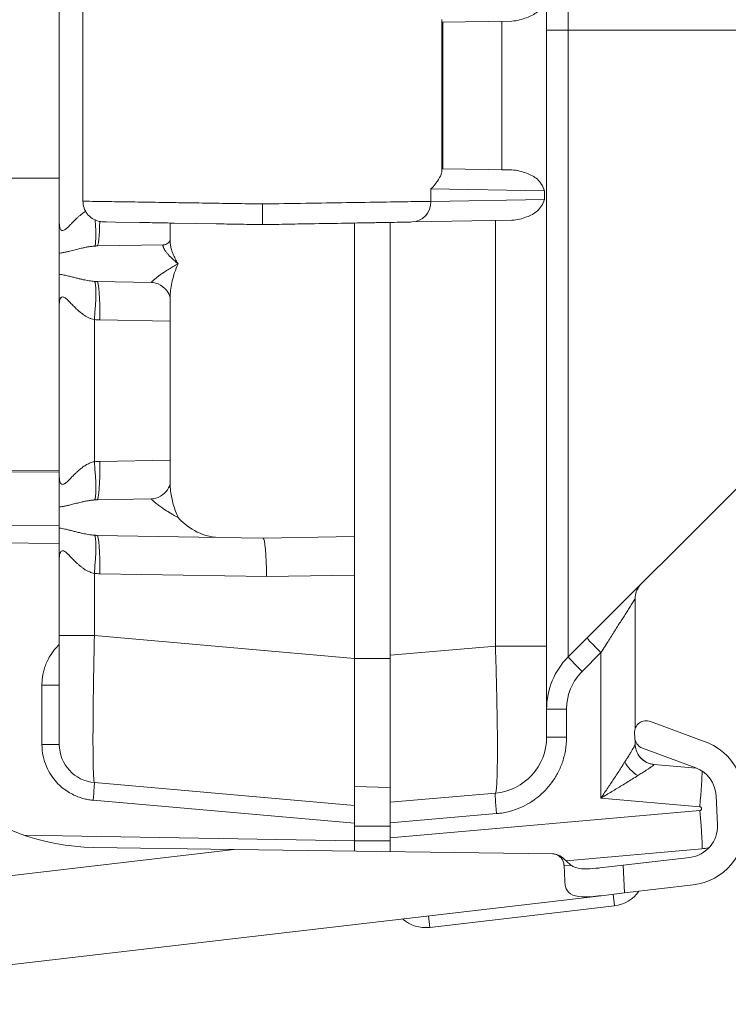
# Model space of a CAD drawing. Header units: inches. Extents: x 0 to 153, y 3 to 96.
# Tile 23 of 132: x 30.9 to 32.1, y 41.29 to 42.95. Entities that reach past the tile are written whole.
import ezdxf

# ---------------------------------------------------------------- set-up
doc = ezdxf.new("R2010")
doc.units = ezdxf.units.IN
doc.header["$LTSCALE"] = 4.5
doc.header["$MEASUREMENT"] = 0
doc.layers.add('Visible (ANSI)', color=7, linetype='Continuous', lineweight=18)
doc.layers.add('Visible Narrow (ANSI)', color=7, linetype='Continuous', lineweight=5)

msp = doc.modelspace()

# ---------------------------------------------------------------- linework, layer by layer
at = {"layer": 'Visible (ANSI)'}
for p, q in [((31.7914, 62.758), (31.7914, 41.8928)), ((30.9664, 43.5418), (30.9664, 42.609)), ((31.0064, 43.0044), (31.0064, 42.6463)), ((31.6143, 42.9494), (31.7324, 42.9515)), ((31.6143, 42.7013), (31.7319, 42.6993)), ((31.7319, 42.6993), (31.7324, 42.6993)), ((31.0444, 42.6113), (31.0408, 42.6113)), ((31.0408, 42.6113), (31.0408, 42.6113)), ((31.0613, 42.611), (31.0444, 42.6113)), ((31.046, 42.6113), (31.0444, 42.6113)), ((31.102, 42.6103), (31.0613, 42.611)), ((31.1198, 42.61), (31.102, 42.6103)), ((31.1539, 42.5798), (31.1539, 42.6094)), ((31.232, 42.608), (31.1606, 42.6093)), ((31.4664, 42.5973), (31.4664, 42.6094)), ((31.5264, 42.6104), (31.5264, 41.8772)), ((31.5634, 42.6111), (31.7324, 42.614)), ((31.4664, 42.5973), (31.4664, 42.5727)), ((31.0303, 42.5705), (31.1431, 42.5725)), ((31.4664, 42.5727), (31.4664, 42.0781)), ((30.9664, 42.5226), (30.9664, 42.5582)), ((31.8281, 41.8745), (32.4909, 42.5374)), ((31.1223, 42.5087), (31.0303, 42.5103)), ((31.1539, 42.4825), (31.1539, 42.4825)), ((31.1539, 42.1683), (31.1539, 42.4825)), ((30.9664, 42.4718), (30.9664, 42.179)), ((30.9664, 42.1898), (27.6962, 42.2183)), ((30.9664, 42.179), (30.9664, 42.179)), ((30.9664, 42.179), (30.9664, 42.179)), ((31.1539, 42.1683), (31.1539, 42.1683)), ((31.1223, 42.1421), (31.0303, 42.1405)), ((30.9664, 42.0926), (30.9664, 42.1282)), ((30.9664, 42.1282), (30.9664, 42.1282)), ((30.9664, 42.1282), (30.9664, 42.1282)), ((30.9664, 42.0926), (30.9664, 42.0926)), ((30.9664, 42.0926), (30.9664, 42.0926)), ((31.2368, 42.0767), (31.0303, 42.0803)), ((31.2368, 42.0767), (31.3114, 42.0754)), ((31.3114, 42.0754), (31.4664, 42.0781)), ((31.4664, 42.0781), (31.4664, 42.013)), ((30.9664, 42.0418), (30.9664, 41.9105)), ((30.9664, 42.0418), (30.9664, 42.0418)), ((30.9664, 42.0418), (30.9664, 42.0418)), ((31.4664, 42.013), (31.4664, 41.8719)), ((31.9414, 41.9734), (31.9414, 41.9734)), ((31.9414, 41.9734), (31.9414, 41.9734)), ((31.9414, 41.7533), (31.9414, 41.9734)), ((31.7914, 41.7384), (31.7914, 41.8928)), ((31.4664, 41.6229), (31.4664, 41.8719)), ((31.5264, 41.6281), (31.5264, 41.8772)), ((31.9671, 41.7651), (32.0601, 41.7306)), ((31.9406, 41.7378), (31.9402, 41.7454)), ((31.9414, 41.7268), (31.9414, 41.7328)), ((31.9414, 41.7268), (31.9414, 41.7268)), ((31.9414, 41.7268), (31.9414, 41.7268)), ((31.9536, 41.72), (32.0438, 41.6865)), ((31.9731, 41.6923), (32.0451, 41.686)), ((31.9731, 41.6923), (31.9731, 41.6923)), ((31.4664, 41.6229), (31.0258, 41.6614)), ((31.5264, 41.6529), (31.4664, 41.655)), ((31.7047, 41.6437), (31.5264, 41.6281)), ((32.0783, 41.6393), (32.0806, 41.5899)), ((31.4664, 41.6229), (31.4664, 41.5928)), ((31.5264, 41.5931), (31.5264, 41.6281)), ((31.4664, 41.5928), (31.4664, 41.5629)), ((31.5264, 41.5682), (31.5264, 41.5931)), ((31.5264, 41.5682), (31.5264, 41.5446)), ((31.0251, 41.5517), (31.2625, 41.5483)), ((31.8012, 41.5407), (31.2625, 41.5483)), ((31.4664, 41.5454), (31.4664, 41.5629)), ((32.0542, 41.5493), (31.8243, 41.5292)), ((31.8012, 41.5407), (31.8023, 41.5407)), ((31.921, 41.5216), (32.0338, 41.5348)), ((31.8222, 41.4943), (31.8209, 41.5217)), ((31.8814, 41.517), (31.921, 41.5216)), ((31.9232, 41.4746), (32.0393, 41.4882)), ((31.8836, 41.4699), (30.31, 41.2859)), ((31.9232, 41.4746), (31.8836, 41.4699)), ((31.9063, 41.4528), (31.5935, 41.4162))]:
    msp.add_line(p, q, dxfattribs=at)
for centre, radius, start, end in [((31.9164, 41.7861), 0.125, 135, 180), ((31.9602, 41.7463), 0.02, 69.6507, 182.67), ((31.6964, 41.7384), 0.095, 275, 0), ((31.9605, 41.7387), 0.02, 182.67, 249.6507), ((32.0254, 41.6368), 0.1, 2.67, 69.6507), ((31.0314, 41.7262), 0.065, 180, 265), ((32.0254, 41.6368), 0.053, 2.67, 69.6507), ((31.0305, 41.9317), 0.38, 229.7885, 269.19), ((32.0277, 41.5875), 0.053, 276.67, 2.67), ((32.0277, 41.5875), 0.1, 276.67, 2.67), ((31.8994, 41.5114), 0.0591, 276.67, 324.8597), ((31.5866, 41.4749), 0.0591, 228.4804, 276.67)]:
    msp.add_arc(centre, radius, start, end, dxfattribs=at)
for centre, major_axis, ratio, start_param, end_param in [((31.6143, 42.9845), (0, 0.035), 0.020741, 2.638132, 3.141962), ((31.6143, 42.6663), (0, 0.035), 0.020741, 6.282816, 6.786646), ((31.6964, 42.6999), (-0.095, 0.0017), 0.000011, 1.773123, 1.958909), ((31.1212, 42.2071), (0.0011, -0.065), 0.854286, 0.000587, 0.001369), ((31.3114, 42.0104), (0, 0.065), 0.087143, 4.712389, 6.283185), ((31.9761, 41.7272), (-0.0031, -0.0349), 0.99654, 0.001239, 0.001253), ((32.0482, 41.6173), (0.068, -0.0054), 0.999968, 5.039356, 5.065321)]:
    msp.add_ellipse(centre, major_axis=major_axis, ratio=ratio, start_param=start_param, end_param=end_param, dxfattribs=at)
for points, knots in [([(31.7324, 42.9515), (31.7416, 42.9517), (31.7585, 42.9571), (31.7765, 42.9654), (31.7856, 42.9788), (31.7878, 42.9869)], [0, 0, 0, 0, 0.3333333, 0.6666667, 0.9997512, 0.9997512, 0.9997512, 0.9997512]), ([(31.7878, 42.6639), (31.7856, 42.6719), (31.7765, 42.6854), (31.7585, 42.6937), (31.7416, 42.6991), (31.7324, 42.6993)], [0.0002488, 0.0002488, 0.0002488, 0.0002488, 0.3333333, 0.6666667, 1, 1, 1, 1]), ([(31.5956, 42.6672), (31.604, 42.6754), (31.6105, 42.6852), (31.6134, 42.6935), (31.6138, 42.6954), (31.6139, 42.697)], [-1.1191106, -1.1191106, -1.1191106, -1.1191106, -0.9214246, -0.9214246, -0.8602004, -0.8602004, -0.8602004, -0.8602004]), ([(31.7324, 42.614), (31.7416, 42.6142), (31.7585, 42.6196), (31.7765, 42.6279), (31.7856, 42.6413), (31.7878, 42.6494)], [0, 0, 0, 0, 0.3333333, 0.6666667, 0.9997512, 0.9997512, 0.9997512, 0.9997512]), ([(31.0408, 42.6113), (31.0394, 42.6114), (31.0379, 42.6115), (31.0351, 42.6119), (31.0336, 42.6122), (31.0286, 42.6136), (31.0251, 42.6152), (31.0188, 42.6194), (31.0159, 42.6221), (31.0113, 42.6281), (31.0095, 42.6316), (31.0071, 42.6387), (31.0065, 42.6426), (31.0065, 42.6463)], [0, 0, 0, 0, 0.0111225, 0.0111225, 0.0220726, 0.0220726, 0.0509688, 0.0509688, 0.0798662, 0.0798662, 0.1087679, 0.1087679, 0.1375624, 0.1375624, 0.1375624, 0.1375624]), ([(31.3102, 42.6066), (31.3102, 42.6066), (31.3102, 42.6083), (31.3102, 42.6113), (31.3102, 42.6129), (31.3102, 42.6148), (31.3102, 42.6169), (31.3102, 42.619), (31.3102, 42.6215), (31.3102, 42.6241), (31.3102, 42.6294), (31.3102, 42.6355), (31.3102, 42.6416)], [0, 0, 0, 0, 0.333333, 0.333333, 0.333333, 0.499912, 0.499912, 0.499912, 0.666667, 0.666667, 0.666667, 1, 1, 1, 1]), ([(30.9664, 42.5582), (30.9664, 42.5611), (30.9664, 42.5645), (30.9664, 42.5722), (30.9664, 42.5762), (30.9664, 42.5886), (30.9664, 42.5972), (30.9664, 42.607), (30.9664, 42.6081), (30.9664, 42.609)], [0.0000015, 0.0000015, 0.0000015, 0.0000015, 0.0470536, 0.0470536, 0.0904808, 0.0904808, 0.1664392, 0.1664392, 0.1741348, 0.1741348, 0.1741348, 0.1741348]), ([(31.1606, 42.6093), (31.1454, 42.6095), (31.1313, 42.6098), (31.1185, 42.61), (31.1127, 42.6101), (31.1072, 42.6102), (31.102, 42.6103), (31.102, 42.6103), (31.102, 42.6103), (31.102, 42.6103)], [0.18181818, 0.18181818, 0.18181818, 0.18181818, 0.24441576, 0.24441576, 0.24441576, 0.27272727, 0.27272727, 0.27272727, 0.27272727, 0.27272727, 0.27272727, 0.27272727]), ([(31.3102, 42.6066), (31.2959, 42.6069), (31.2819, 42.6071), (31.2682, 42.6074), (31.256, 42.6076), (31.2439, 42.6078), (31.232, 42.608)], [0, 0, 0, 0, 0.04790861, 0.04790861, 0.04790861, 0.09090909, 0.09090909, 0.09090909, 0.09090909]), ([(31.5634, 42.6111), (31.5602, 42.611), (31.5566, 42.6109), (31.5526, 42.6109), (31.5469, 42.6108), (31.5405, 42.6107), (31.5334, 42.6105), (31.5246, 42.6104), (31.5146, 42.6102), (31.5036, 42.61), (31.4994, 42.6099), (31.4949, 42.6099), (31.4904, 42.6098), (31.4741, 42.6095), (31.456, 42.6092), (31.4367, 42.6088), (31.4362, 42.6088), (31.4358, 42.6088), (31.4354, 42.6088), (31.4164, 42.6085), (31.3962, 42.6081), (31.3754, 42.6078), (31.3686, 42.6077), (31.3616, 42.6075), (31.3546, 42.6074), (31.3401, 42.6072), (31.3253, 42.6069), (31.3102, 42.6066)], [0, 0, 0, 0, 0.08304, 0.08304, 0.08304, 0.2, 0.2, 0.2, 0.343946, 0.343946, 0.343946, 0.4, 0.4, 0.4, 0.6, 0.6, 0.6, 0.604385, 0.604385, 0.604385, 0.8, 0.8, 0.8, 0.865034, 0.865034, 0.865034, 1, 1, 1, 1]), ([(31.1431, 42.5725), (31.145, 42.5725), (31.1481, 42.5734), (31.1523, 42.5767), (31.1534, 42.5787), (31.1539, 42.5799), (31.1539, 42.5801), (31.1539, 42.5802)], [0, 0, 0, 0, 0.0616393, 0.0616393, 0.1230637, 0.1230637, 0.1391938, 0.1391938, 0.1391938, 0.1391938]), ([(30.9664, 42.4718), (30.9664, 42.4727), (30.9664, 42.4741), (30.9664, 42.487), (30.9664, 42.4942), (30.9664, 42.5042), (30.9664, 42.5083), (30.9664, 42.5161), (30.9664, 42.5196), (30.9664, 42.5226)], [-0.0073862, -0.0073862, -0.0073862, -0.0073862, 0, 0, 0.1038578, 0.1038578, 0.188019, 0.188019, 0.2812938, 0.2812938, 0.2812938, 0.2812938]), ([(31.1539, 42.4825), (31.1539, 42.4825), (31.1539, 42.4852), (31.1501, 42.4932), (31.1467, 42.4979), (31.137, 42.5053), (31.1306, 42.5078), (31.1242, 42.5086), (31.1232, 42.5087), (31.1223, 42.5087)], [0.0035253, 0.0035253, 0.0035253, 0.0035253, 0.112004, 0.112004, 0.2034619, 0.2034619, 0.2976947, 0.2976947, 0.3160527, 0.3160527, 0.3160527, 0.3160527]), ([(30.9664, 42.1282), (30.9664, 42.1311), (30.9664, 42.1345), (30.9664, 42.1422), (30.9664, 42.1462), (30.9664, 42.1586), (30.9664, 42.1672), (30.9664, 42.177), (30.9664, 42.1781), (30.9664, 42.179)], [0.0000015, 0.0000015, 0.0000015, 0.0000015, 0.0470404, 0.0470404, 0.0904567, 0.0904567, 0.1664382, 0.1664382, 0.1741328, 0.1741328, 0.1741328, 0.1741328]), ([(31.1223, 42.1421), (31.1268, 42.1422), (31.1327, 42.1436), (31.1428, 42.1494), (31.147, 42.1536), (31.1526, 42.1618), (31.1536, 42.1656), (31.1539, 42.1678), (31.1539, 42.1682), (31.1539, 42.1683)], [0, 0, 0, 0, 0.0873093, 0.0873093, 0.1740042, 0.1740042, 0.271459, 0.271459, 0.3066902, 0.3066902, 0.3066902, 0.3066902]), ([(31.1674, 42.1104), (31.174, 42.103), (31.1835, 42.0948), (31.2072, 42.0819), (31.2213, 42.077), (31.2368, 42.0767)], [0, 0, 0, 0, 0.135667, 0.135667, 0.2691124, 0.2691124, 0.2691124, 0.2691124]), ([(30.9664, 42.0418), (30.9664, 42.0453), (30.9664, 42.0488), (30.9664, 42.0523), (30.9664, 42.0555), (30.9664, 42.0587), (30.9664, 42.0617), (30.9664, 42.0623), (30.9664, 42.0629), (30.9664, 42.0634), (30.9664, 42.0672), (30.9664, 42.0708), (30.9664, 42.0742), (30.9664, 42.0759), (30.9665, 42.0776), (30.9664, 42.0792), (30.9664, 42.081), (30.9664, 42.0827), (30.9664, 42.0843), (30.9665, 42.0874), (30.9664, 42.0902), (30.9664, 42.0926)], [0.0000651, 0.0000651, 0.0000651, 0.0000651, 0.1710205, 0.1710205, 0.1710205, 0.3333333, 0.3333333, 0.3333333, 0.36332, 0.36332, 0.36332, 0.5637351, 0.5637351, 0.5637351, 0.6666667, 0.6666667, 0.6666667, 0.7819124, 0.7819124, 0.7819124, 1, 1, 1, 1]), ([(31.9516, 41.998), (31.9516, 41.998), (31.9516, 41.998), (31.9516, 41.998), (31.9515, 41.998), (31.9515, 41.9979), (31.9514, 41.9979), (31.9513, 41.9978), (31.9513, 41.9977), (31.9512, 41.9976), (31.9511, 41.9975), (31.9509, 41.9973), (31.9508, 41.9972), (31.9504, 41.9968), (31.9502, 41.9966), (31.9495, 41.9957), (31.9489, 41.995), (31.9468, 41.9922), (31.9454, 41.9898), (31.9428, 41.9839), (31.9419, 41.9801), (31.9415, 41.9753), (31.9414, 41.9744), (31.9414, 41.9734)], [0.00527856, 0.00527856, 0.00527856, 0.00527856, 0.00802241, 0.00802241, 0.01061426, 0.01061426, 0.01166286, 0.01166286, 0.01247576, 0.01247576, 0.01328624, 0.01328624, 0.01490388, 0.01490388, 0.01714155, 0.01714155, 0.0238531, 0.0238531, 0.04409159, 0.04409159, 0.07314235, 0.07314235, 0.080591, 0.080591, 0.080591, 0.080591]), ([(30.9664, 41.9105), (30.9664, 41.9011), (30.9664, 41.8918), (30.9664, 41.8828), (30.9664, 41.8729), (30.9664, 41.8632), (30.9664, 41.8536), (30.9664, 41.8444), (30.9664, 41.8354), (30.9664, 41.8266), (30.9664, 41.8181), (30.9664, 41.8099), (30.9664, 41.8021), (30.9664, 41.7939), (30.9664, 41.7862), (30.9664, 41.7791), (30.9664, 41.7726), (30.9664, 41.7667), (30.9664, 41.7613), (30.9664, 41.7552), (30.9664, 41.7497), (30.9664, 41.7451), (30.9664, 41.7412), (30.9664, 41.7379), (30.9664, 41.7352), (30.9664, 41.7317), (30.9664, 41.7293), (30.9664, 41.7278), (30.9664, 41.7268), (30.9664, 41.7262), (30.9664, 41.7262)], [0, 0, 0, 0, 0.0950707, 0.0950707, 0.0950707, 0.2, 0.2, 0.2, 0.301092, 0.301092, 0.301092, 0.4, 0.4, 0.4, 0.5049803, 0.5049803, 0.5049803, 0.6, 0.6, 0.6, 0.7088566, 0.7088566, 0.7088566, 0.8, 0.8, 0.8, 0.9149216, 0.9149216, 0.9149216, 1, 1, 1, 1]), ([(31.9414, 41.7268), (31.9415, 41.7232), (31.942, 41.7196), (31.9443, 41.7127), (31.946, 41.7093), (31.9504, 41.7033), (31.9532, 41.7006), (31.9594, 41.6962), (31.9629, 41.6946), (31.9686, 41.6929), (31.9708, 41.6925), (31.973, 41.6923)], [0.0000958, 0.0000958, 0.0000958, 0.0000958, 0.0277283, 0.0277283, 0.0561692, 0.0561692, 0.0852309, 0.0852309, 0.114317, 0.114317, 0.131377, 0.131377, 0.131377, 0.131377]), ([(31.9414, 41.7268), (31.9414, 41.7233), (31.942, 41.7196), (31.9442, 41.7128), (31.9459, 41.7095), (31.9502, 41.7035), (31.9529, 41.7008), (31.9589, 41.6965), (31.9624, 41.6948), (31.9682, 41.693), (31.9707, 41.6925), (31.9731, 41.6923)], [0, 0, 0, 0, 0.0277228, 0.0277228, 0.055593, 0.055593, 0.0840787, 0.0840787, 0.1125908, 0.1125908, 0.1316051, 0.1316051, 0.1316051, 0.1316051]), ([(31.8209, 41.5217), (31.8209, 41.5221), (31.8208, 41.5226), (31.8205, 41.5255), (31.8197, 41.5281), (31.817, 41.5329), (31.8151, 41.5351), (31.811, 41.5382), (31.8087, 41.5393), (31.8046, 41.5405), (31.8029, 41.5407), (31.8012, 41.5407)], [0.08550878, 0.08550878, 0.08550878, 0.08550878, 0.08990608, 0.08990608, 0.11308706, 0.11308706, 0.13626804, 0.13626804, 0.15513305, 0.15513305, 0.16747687, 0.16747687, 0.16747687, 0.16747687]), ([(31.8023, 41.5407), (31.8031, 41.5407), (31.8038, 41.5406), (31.8068, 41.5403), (31.8092, 41.5397), (31.8147, 41.5372), (31.8179, 41.5351), (31.8256, 41.5282), (31.8288, 41.5244), (31.833, 41.5213)], [0, 0, 0, 0, 0.00553421, 0.00553421, 0.02348237, 0.02348237, 0.04553475, 0.04553475, 0.07193795, 0.07193795, 0.07193795, 0.07193795]), ([(31.833, 41.5213), (31.8349, 41.52), (31.837, 41.5188), (31.8436, 41.5163), (31.8489, 41.5155), (31.8609, 41.5151), (31.8676, 41.5156), (31.8769, 41.5165), (31.8791, 41.5167), (31.8814, 41.517)], [-0.2694178, -0.2694178, -0.2694178, -0.2694178, -0.2399484, -0.2399484, -0.1799613, -0.1799613, -0.1199742, -0.1199742, -0.1018872, -0.1018872, -0.1018872, -0.1018872]), ([(31.8836, 41.4699), (31.8714, 41.4685), (31.8604, 41.4675), (31.8437, 41.4682), (31.8362, 41.4699), (31.8278, 41.4757), (31.8249, 41.4798), (31.8227, 41.488), (31.8223, 41.491), (31.8222, 41.4943)], [0.1001868, 0.1001868, 0.1001868, 0.1001868, 0.1961432, 0.1961432, 0.2821552, 0.2821552, 0.3574832, 0.3574832, 0.3958774, 0.3958774, 0.3958774, 0.3958774])]:
    msp.add_open_spline(points, degree=3, knots=knots, dxfattribs=at)
for points in [[(31.0065, 42.6463), (31.0065, 42.6463), (31.0065, 42.6463), (31.0065, 42.6463)], [(32.0649, 41.5511), (32.0614, 41.5502), (32.0578, 41.5496), (32.0542, 41.5493)]]:
    msp.add_open_spline(points, degree=3, dxfattribs=at)
at = {"layer": 'Visible Narrow (ANSI)'}
for p, q in [((31.8281, 61.7149), (31.8281, 42.9359)), ((31.6139, 42.697), (31.6139, 42.9538)), ((31.6157, 42.7013), (31.6157, 42.9495)), ((31.7155, 42.6996), (31.7155, 42.9512)), ((31.7914, 42.9359), (31.8281, 42.9359)), ((31.8281, 41.8745), (31.8281, 42.9359)), ((32.4915, 42.9359), (31.8281, 42.9359)), ((31.7142, 42.6996), (31.7142, 42.6996)), ((30.9664, 42.6854), (27.648, 42.6854)), ((31.5956, 42.6672), (31.5956, 42.6461)), ((31.5956, 42.6672), (31.7878, 42.6639)), ((31.5956, 42.6461), (31.7878, 42.6494)), ((31.7878, 42.6494), (31.7878, 42.6639)), ((31.7047, 41.8928), (31.7047, 42.6135)), ((31.0258, 42.4458), (31.0258, 42.205)), ((31.0348, 42.4453), (31.1539, 42.4432)), ((30.9664, 42.1872), (27.7136, 42.2155)), ((31.0348, 42.2055), (31.1539, 42.2076)), ((30.9664, 42.0966), (30.4908, 42.1007)), ((30.9664, 42.0666), (30.491, 42.0707)), ((31.0258, 42.0158), (31.0258, 41.9105)), ((31.3171, 42.0104), (31.0348, 42.0153)), ((31.4664, 42.013), (31.3171, 42.0104)), ((31.0258, 41.9105), (30.9664, 41.9105)), ((31.4664, 41.8719), (31.0258, 41.9105)), ((31.7047, 41.8928), (31.5264, 41.8772)), ((31.7914, 41.8928), (31.7047, 41.8928)), ((31.8516, 41.8498), (31.8834, 41.8816)), ((31.8834, 41.6351), (31.8834, 41.8816)), ((31.5264, 41.8719), (31.4664, 41.8719)), ((30.937, 41.7262), (30.937, 41.8266)), ((30.9664, 41.8266), (30.937, 41.8266)), ((31.8252, 41.7861), (31.7914, 41.7861)), ((31.8252, 41.7384), (31.8252, 41.7861)), ((31.8252, 41.7384), (31.7914, 41.7384)), ((30.9664, 41.7262), (30.937, 41.7262)), ((30.9737, 41.6512), (30.9737, 41.6512)), ((31.4664, 41.5928), (31.0237, 41.6316)), ((31.8834, 41.6351), (32.0508, 41.6205)), ((32.0508, 41.6141), (31.5264, 41.5682)), ((31.5264, 41.5931), (31.7066, 41.6089)), ((31.5264, 41.5879), (31.4664, 41.5879)), ((31.4664, 41.5629), (30.9059, 41.5727)), ((30.2791, 41.4333), (31.2625, 41.5483)), ((31.5264, 41.5629), (31.4664, 41.5629)), ((31.833, 41.5213), (31.8209, 41.5217)), ((31.921, 41.5216), (31.9232, 41.4746)), ((31.904, 41.4723), (31.9063, 41.4528)), ((31.5935, 41.4162), (31.5912, 41.4358))]:
    msp.add_line(p, q, dxfattribs=at)
for centre, major_axis, ratio, start_param, end_param in [((31.5627, 42.6461), (0.0006, -0.035), 0.939676, 0.000036, 1.554396), ((31.0201, 42.635), (0.0059, -0.0647), 0.086802, 0.034475, 1.237783), ((31.0292, 42.6355), (0.0011, -0.065), 0.087143, 0, 1.199184), ((31.0201, 42.4458), (0.0059, 0.0647), 0.086802, 4.720315, 6.24871), ((31.0292, 42.4453), (0.0011, 0.065), 0.087143, 4.71391, 6.283185), ((31.0201, 42.205), (0.0059, -0.0647), 0.086802, 0.034475, 1.562905), ((31.0292, 42.2055), (0.0011, -0.065), 0.087143, 0, 1.569275), ((31.0201, 42.0158), (0.0058, 0.0647), 0.086442, 4.720287, 6.248707), ((31.0292, 42.0153), (0.0011, 0.065), 0.087143, 4.713993, 6.283183), ((31.8846, 41.8816), (-0.0247, 0.0247), 0.024685, 0, 1.546116), ((31.8528, 41.8498), (-0.0247, 0.0247), 0.024685, 0, 1.546116), ((31.9487, 41.6966), (-0.0246, 0.0249), 0.581199, 1.048961, 1.998523), ((32.0485, 41.6205), (0.0057, 0.0648), 0.034767, 4.715431, 5.924601), ((31.0232, 41.6316), (0.0026, 0.0299), 0.017386, 4.71391, 6.283185), ((31.7078, 41.6089), (-0.0031, 0.0349), 0.034767, 0, 1.567755), ((32.0485, 41.6141), (0.0057, -0.0648), 0.034767, 6.283184, 7.85094)]:
    msp.add_ellipse(centre, major_axis=major_axis, ratio=ratio, start_param=start_param, end_param=end_param, dxfattribs=at)
for points, knots in [([(31.3102, 42.6416), (31.2946, 42.6419), (31.2789, 42.6421), (31.2635, 42.6424), (31.2494, 42.6426), (31.2355, 42.6428), (31.2219, 42.643), (31.2047, 42.6433), (31.1879, 42.6435), (31.1719, 42.6438), (31.1614, 42.6439), (31.1511, 42.6441), (31.1413, 42.6443), (31.1244, 42.6445), (31.1086, 42.6448), (31.0942, 42.645), (31.0876, 42.6451), (31.0812, 42.6452), (31.0752, 42.6453), (31.0608, 42.6455), (31.0484, 42.6457), (31.0382, 42.6458), (31.0351, 42.6459), (31.0321, 42.6459), (31.0294, 42.646), (31.0199, 42.6461), (31.0132, 42.6462), (31.0096, 42.6463), (31.0089, 42.6463), (31.0083, 42.6463), (31.0079, 42.6463), (31.0069, 42.6463), (31.0065, 42.6463), (31.0065, 42.6463)], [0, 0, 0, 0, 0.0476236, 0.0476236, 0.0476236, 0.0909091, 0.0909091, 0.0909091, 0.145744, 0.145744, 0.145744, 0.1818182, 0.1818182, 0.1818182, 0.2438612, 0.2438612, 0.2438612, 0.2727273, 0.2727273, 0.2727273, 0.3419829, 0.3419829, 0.3419829, 0.3636364, 0.3636364, 0.3636364, 0.4400952, 0.4400952, 0.4400952, 0.4545455, 0.4545455, 0.4545455, 0.4843044, 0.4843044, 0.4843044, 0.4843044]), ([(31.5956, 42.6461), (31.5872, 42.6459), (31.5645, 42.6456), (31.5155, 42.6448), (31.4542, 42.6439), (31.3844, 42.6428), (31.3349, 42.642), (31.3102, 42.6416)], [0, 0, 0, 0, 0.2, 0.4, 0.6, 0.8, 1, 1, 1, 1]), ([(30.9664, 42.609), (30.9664, 42.6065), (30.9667, 42.6043), (30.9671, 42.6024), (30.9676, 42.6005), (30.9682, 42.5991), (30.9691, 42.5981), (30.9699, 42.5971), (30.971, 42.5965), (30.9721, 42.5966), (30.9733, 42.5966), (30.9747, 42.5972), (30.976, 42.5981), (30.9774, 42.599), (30.9788, 42.6002), (30.9802, 42.6015), (30.9816, 42.6028), (30.9829, 42.6042), (30.9843, 42.6056), (30.9857, 42.607), (30.987, 42.6084), (30.9883, 42.6098), (30.9896, 42.6111), (30.9909, 42.6125), (30.9922, 42.6137), (30.9935, 42.615), (30.9948, 42.6163), (30.996, 42.6174), (30.9973, 42.6186), (30.9985, 42.6197), (30.9997, 42.6207), (31.0009, 42.6218), (31.0021, 42.6227), (31.0032, 42.6236), (31.0043, 42.6245), (31.0054, 42.6253), (31.0065, 42.6261), (31.0075, 42.6269), (31.0086, 42.6276), (31.0096, 42.6282), (31.0101, 42.6285), (31.0105, 42.6288), (31.011, 42.6291)], [0, 0, 0, 0, 0.0555556, 0.0555556, 0.0555556, 0.1111111, 0.1111111, 0.1111111, 0.1666667, 0.1666667, 0.1666667, 0.2222222, 0.2222222, 0.2222222, 0.2777778, 0.2777778, 0.2777778, 0.3333333, 0.3333333, 0.3333333, 0.3888889, 0.3888889, 0.3888889, 0.4444444, 0.4444444, 0.4444444, 0.5, 0.5, 0.5, 0.5555556, 0.5555556, 0.5555556, 0.6111111, 0.6111111, 0.6111111, 0.6666667, 0.6666667, 0.6666667, 0.7222222, 0.7222222, 0.7222222, 0.7474416, 0.7474416, 0.7474416, 0.7474416]), ([(30.9664, 42.5582), (30.9687, 42.5585), (30.9708, 42.5588), (30.9728, 42.5592), (30.9748, 42.5596), (30.9768, 42.56), (30.9786, 42.5604), (30.9804, 42.5608), (30.9822, 42.5612), (30.9839, 42.5617), (30.9856, 42.5621), (30.9872, 42.5625), (30.9887, 42.5629), (30.9903, 42.5633), (30.9918, 42.5637), (30.9933, 42.5641), (30.9947, 42.5644), (30.9961, 42.5648), (30.9975, 42.5651), (30.9988, 42.5655), (31.0001, 42.5658), (31.0013, 42.5661), (31.0026, 42.5664), (31.0038, 42.5667), (31.0049, 42.5669), (31.0061, 42.5672), (31.0071, 42.5674), (31.0082, 42.5676), (31.0093, 42.5679), (31.0103, 42.5681), (31.0113, 42.5683), (31.0123, 42.5684), (31.0133, 42.5686), (31.0142, 42.5688), (31.0152, 42.569), (31.0162, 42.5691), (31.0171, 42.5693), (31.0181, 42.5694), (31.0191, 42.5696), (31.02, 42.5697), (31.021, 42.5698), (31.022, 42.5699), (31.023, 42.57), (31.0241, 42.5701), (31.0251, 42.5702), (31.0262, 42.5703)], [0.0000002, 0.0000002, 0.0000002, 0.0000002, 0.0666667, 0.0666667, 0.0666667, 0.1333333, 0.1333333, 0.1333333, 0.2, 0.2, 0.2, 0.2666667, 0.2666667, 0.2666667, 0.3333333, 0.3333333, 0.3333333, 0.4, 0.4, 0.4, 0.4666667, 0.4666667, 0.4666667, 0.5333333, 0.5333333, 0.5333333, 0.6, 0.6, 0.6, 0.6666667, 0.6666667, 0.6666667, 0.7333333, 0.7333333, 0.7333333, 0.8, 0.8, 0.8, 0.8666667, 0.8666667, 0.8666667, 0.9333333, 0.9333333, 0.9333333, 0.9999975, 0.9999975, 0.9999975, 0.9999975]), ([(31.1431, 42.5725), (31.1428, 42.5724), (31.1426, 42.5724), (31.1424, 42.5723), (31.1423, 42.5722), (31.1421, 42.572), (31.142, 42.5717), (31.1419, 42.5715), (31.1419, 42.5711), (31.1419, 42.5707), (31.1419, 42.5703), (31.142, 42.5698), (31.1422, 42.5692), (31.1424, 42.5686), (31.1426, 42.5679), (31.143, 42.5672), (31.1433, 42.5664), (31.1438, 42.5655), (31.1444, 42.5646), (31.1449, 42.5636), (31.1456, 42.5626), (31.1464, 42.5615), (31.1472, 42.5604), (31.1481, 42.5592), (31.1491, 42.5579), (31.1502, 42.5567), (31.1513, 42.5553), (31.1526, 42.5539), (31.1539, 42.5526), (31.1553, 42.5511), (31.1568, 42.5496), (31.1584, 42.5482), (31.16, 42.5466), (31.1618, 42.5451), (31.1635, 42.5435), (31.1654, 42.542), (31.1674, 42.5404)], [0, 0, 0, 0, 0.0833333, 0.0833333, 0.0833333, 0.1666667, 0.1666667, 0.1666667, 0.25, 0.25, 0.25, 0.3333333, 0.3333333, 0.3333333, 0.4166667, 0.4166667, 0.4166667, 0.5, 0.5, 0.5, 0.5833333, 0.5833333, 0.5833333, 0.6666667, 0.6666667, 0.6666667, 0.75, 0.75, 0.75, 0.8333333, 0.8333333, 0.8333333, 0.9166667, 0.9166667, 0.9166667, 1, 1, 1, 1]), ([(31.1539, 42.5798), (31.1539, 42.5791), (31.154, 42.5784), (31.154, 42.5777), (31.1541, 42.5757), (31.1543, 42.5736), (31.1547, 42.5714), (31.1551, 42.5691), (31.1557, 42.5668), (31.1564, 42.5643), (31.1571, 42.5619), (31.158, 42.5593), (31.1591, 42.5567), (31.1601, 42.5541), (31.1614, 42.5514), (31.1628, 42.5487), (31.1641, 42.5459), (31.1657, 42.5432), (31.1674, 42.5404)], [0.5539017, 0.5539017, 0.5539017, 0.5539017, 0.5833333, 0.5833333, 0.5833333, 0.6666667, 0.6666667, 0.6666667, 0.75, 0.75, 0.75, 0.8333333, 0.8333333, 0.8333333, 0.9166667, 0.9166667, 0.9166667, 1, 1, 1, 1]), ([(31.1223, 42.5087), (31.1222, 42.5087), (31.1222, 42.5087), (31.1223, 42.5088), (31.1223, 42.5089), (31.1224, 42.5091), (31.1226, 42.5093), (31.1228, 42.5095), (31.123, 42.5098), (31.1233, 42.5101), (31.1237, 42.5105), (31.1241, 42.5109), (31.1246, 42.5114), (31.1251, 42.5119), (31.1257, 42.5124), (31.1264, 42.513), (31.1271, 42.5136), (31.1279, 42.5143), (31.1288, 42.515), (31.1297, 42.5158), (31.1307, 42.5166), (31.1318, 42.5175), (31.133, 42.5183), (31.1342, 42.5193), (31.1356, 42.5203), (31.137, 42.5214), (31.1386, 42.5225), (31.1403, 42.5236), (31.1419, 42.5248), (31.1438, 42.526), (31.1457, 42.5273), (31.1477, 42.5286), (31.1498, 42.53), (31.1521, 42.5314), (31.1544, 42.5328), (31.1568, 42.5343), (31.1593, 42.5358), (31.1619, 42.5373), (31.1646, 42.5388), (31.1674, 42.5404)], [0, 0, 0, 0, 0.0769231, 0.0769231, 0.0769231, 0.1538462, 0.1538462, 0.1538462, 0.2307692, 0.2307692, 0.2307692, 0.3076923, 0.3076923, 0.3076923, 0.3846154, 0.3846154, 0.3846154, 0.4615385, 0.4615385, 0.4615385, 0.5384615, 0.5384615, 0.5384615, 0.6153846, 0.6153846, 0.6153846, 0.6923077, 0.6923077, 0.6923077, 0.7692308, 0.7692308, 0.7692308, 0.8461538, 0.8461538, 0.8461538, 0.9230769, 0.9230769, 0.9230769, 1, 1, 1, 1]), ([(31.1539, 42.4825), (31.1539, 42.4838), (31.154, 42.4852), (31.154, 42.4866), (31.1542, 42.4903), (31.1546, 42.4942), (31.1552, 42.4984), (31.1558, 42.5026), (31.1566, 42.5069), (31.1577, 42.5115), (31.1588, 42.516), (31.1601, 42.5207), (31.1617, 42.5256), (31.1634, 42.5304), (31.1652, 42.5353), (31.1674, 42.5404)], [0.635551, 0.635551, 0.635551, 0.635551, 0.6666667, 0.6666667, 0.6666667, 0.75, 0.75, 0.75, 0.8333333, 0.8333333, 0.8333333, 0.9166667, 0.9166667, 0.9166667, 1, 1, 1, 1]), ([(30.9664, 42.5226), (30.969, 42.5223), (30.9716, 42.5219), (30.9742, 42.5213), (30.9767, 42.5208), (30.9793, 42.5202), (30.9818, 42.5196), (30.9843, 42.519), (30.9867, 42.5184), (30.9889, 42.5178), (30.9912, 42.5172), (30.9934, 42.5167), (30.9955, 42.5162), (30.9975, 42.5156), (30.9995, 42.5151), (31.0015, 42.5147), (31.0034, 42.5142), (31.0052, 42.5138), (31.007, 42.5134), (31.0088, 42.513), (31.0105, 42.5127), (31.0121, 42.5124), (31.0138, 42.5121), (31.0154, 42.5118), (31.0169, 42.5115), (31.0185, 42.5113), (31.02, 42.5111), (31.0216, 42.5109), (31.0231, 42.5107), (31.0246, 42.5106), (31.0262, 42.5105)], [0, 0, 0, 0, 0.1, 0.1, 0.1, 0.2, 0.2, 0.2, 0.3, 0.3, 0.3, 0.4, 0.4, 0.4, 0.5, 0.5, 0.5, 0.6, 0.6, 0.6, 0.7, 0.7, 0.7, 0.8, 0.8, 0.8, 0.9, 0.9, 0.9, 0.9999934, 0.9999934, 0.9999934, 0.9999934]), ([(30.9664, 42.4718), (30.9664, 42.4737), (30.9666, 42.4754), (30.9669, 42.477), (30.9671, 42.4786), (30.9675, 42.48), (30.9681, 42.4812), (30.9687, 42.4823), (30.9694, 42.4832), (30.9702, 42.4837), (30.9711, 42.4842), (30.9721, 42.4843), (30.9733, 42.484), (30.9745, 42.4836), (30.9759, 42.4828), (30.9774, 42.4816), (30.979, 42.4805), (30.9806, 42.4789), (30.9823, 42.4772), (30.984, 42.4756), (30.9857, 42.4737), (30.9874, 42.4719), (30.9892, 42.4701), (30.9909, 42.4684), (30.9926, 42.4667), (30.9943, 42.465), (30.996, 42.4634), (30.9976, 42.4619), (30.9993, 42.4604), (31.0009, 42.459), (31.0025, 42.4577), (31.0041, 42.4564), (31.0057, 42.4552), (31.0073, 42.4541), (31.0089, 42.453), (31.0104, 42.452), (31.0119, 42.4511), (31.0135, 42.4503), (31.015, 42.4495), (31.0165, 42.4488), (31.018, 42.4481), (31.0195, 42.4475), (31.021, 42.447), (31.0226, 42.4465), (31.0242, 42.4461), (31.0258, 42.4458)], [0, 0, 0, 0, 0.066667, 0.066667, 0.066667, 0.133333, 0.133333, 0.133333, 0.2, 0.2, 0.2, 0.266667, 0.266667, 0.266667, 0.333333, 0.333333, 0.333333, 0.4, 0.4, 0.4, 0.466667, 0.466667, 0.466667, 0.533333, 0.533333, 0.533333, 0.6, 0.6, 0.6, 0.666667, 0.666667, 0.666667, 0.733333, 0.733333, 0.733333, 0.8, 0.8, 0.8, 0.866667, 0.866667, 0.866667, 0.933333, 0.933333, 0.933333, 1, 1, 1, 1]), ([(31.0258, 42.4458), (31.0273, 42.4457), (31.0303, 42.4454), (31.0333, 42.4453), (31.0348, 42.4453)], [0.000001, 0.000001, 0.000001, 0.000001, 0.5, 0.9999554, 0.9999554, 0.9999554, 0.9999554]), ([(30.9664, 42.179), (30.9664, 42.1765), (30.9667, 42.1743), (30.9671, 42.1724), (30.9676, 42.1705), (30.9682, 42.1691), (30.9691, 42.1681), (30.9699, 42.1671), (30.971, 42.1665), (30.9721, 42.1666), (30.9733, 42.1666), (30.9747, 42.1672), (30.976, 42.1681), (30.9774, 42.169), (30.9788, 42.1702), (30.9802, 42.1715), (30.9816, 42.1728), (30.9829, 42.1742), (30.9843, 42.1756), (30.9857, 42.177), (30.987, 42.1784), (30.9883, 42.1798), (30.9896, 42.1811), (30.9909, 42.1825), (30.9922, 42.1837), (30.9935, 42.185), (30.9948, 42.1863), (30.996, 42.1874), (30.9973, 42.1886), (30.9985, 42.1897), (30.9997, 42.1907), (31.0009, 42.1918), (31.0021, 42.1927), (31.0032, 42.1936), (31.0043, 42.1945), (31.0054, 42.1953), (31.0065, 42.1961), (31.0075, 42.1969), (31.0086, 42.1976), (31.0096, 42.1982), (31.0106, 42.1989), (31.0117, 42.1995), (31.0127, 42.2001), (31.0137, 42.2006), (31.0147, 42.2011), (31.0157, 42.2016), (31.0167, 42.2021), (31.0178, 42.2026), (31.0189, 42.203), (31.0199, 42.2034), (31.021, 42.2038), (31.0222, 42.2041), (31.0233, 42.2045), (31.0245, 42.2048), (31.0258, 42.205)], [0, 0, 0, 0, 0.055556, 0.055556, 0.055556, 0.111111, 0.111111, 0.111111, 0.166667, 0.166667, 0.166667, 0.222222, 0.222222, 0.222222, 0.277778, 0.277778, 0.277778, 0.333333, 0.333333, 0.333333, 0.388889, 0.388889, 0.388889, 0.444444, 0.444444, 0.444444, 0.5, 0.5, 0.5, 0.555556, 0.555556, 0.555556, 0.611111, 0.611111, 0.611111, 0.666667, 0.666667, 0.666667, 0.722222, 0.722222, 0.722222, 0.777778, 0.777778, 0.777778, 0.833333, 0.833333, 0.833333, 0.888889, 0.888889, 0.888889, 0.944444, 0.944444, 0.944444, 1, 1, 1, 1]), ([(31.0258, 42.205), (31.0273, 42.2051), (31.0303, 42.2053), (31.0333, 42.2054), (31.0348, 42.2055)], [0.0000005, 0.0000005, 0.0000005, 0.0000005, 0.5, 1, 1, 1, 1]), ([(31.1539, 42.1683), (31.1539, 42.1641), (31.1547, 42.1527), (31.1589, 42.1323), (31.1643, 42.1176), (31.1674, 42.1104)], [0.5643162, 0.5643162, 0.5643162, 0.5643162, 0.6666667, 0.8333333, 1, 1, 1, 1]), ([(30.9664, 42.1282), (30.9687, 42.1285), (30.9708, 42.1288), (30.9728, 42.1292), (30.9748, 42.1296), (30.9768, 42.13), (30.9786, 42.1304), (30.9804, 42.1308), (30.9822, 42.1312), (30.9839, 42.1317), (30.9856, 42.1321), (30.9872, 42.1325), (30.9887, 42.1329), (30.9903, 42.1333), (30.9918, 42.1337), (30.9933, 42.1341), (30.9947, 42.1344), (30.9961, 42.1348), (30.9975, 42.1351), (30.9988, 42.1355), (31.0001, 42.1358), (31.0013, 42.1361), (31.0026, 42.1364), (31.0038, 42.1367), (31.0049, 42.1369), (31.0061, 42.1372), (31.0071, 42.1374), (31.0082, 42.1376), (31.0093, 42.1379), (31.0103, 42.1381), (31.0113, 42.1383), (31.0123, 42.1384), (31.0133, 42.1386), (31.0142, 42.1388), (31.0152, 42.139), (31.0162, 42.1391), (31.0171, 42.1393), (31.0181, 42.1394), (31.0191, 42.1396), (31.02, 42.1397), (31.021, 42.1398), (31.022, 42.1399), (31.023, 42.14), (31.0241, 42.1401), (31.0251, 42.1402), (31.0262, 42.1403)], [0.0000002, 0.0000002, 0.0000002, 0.0000002, 0.0666667, 0.0666667, 0.0666667, 0.1333333, 0.1333333, 0.1333333, 0.2, 0.2, 0.2, 0.2666667, 0.2666667, 0.2666667, 0.3333333, 0.3333333, 0.3333333, 0.4, 0.4, 0.4, 0.4666667, 0.4666667, 0.4666667, 0.5333333, 0.5333333, 0.5333333, 0.6, 0.6, 0.6, 0.6666667, 0.6666667, 0.6666667, 0.7333333, 0.7333333, 0.7333333, 0.8, 0.8, 0.8, 0.8666667, 0.8666667, 0.8666667, 0.9333333, 0.9333333, 0.9333333, 0.9999975, 0.9999975, 0.9999975, 0.9999975]), ([(31.1223, 42.1421), (31.1222, 42.1421), (31.1222, 42.142), (31.1223, 42.1419), (31.1224, 42.1417), (31.1227, 42.1414), (31.1232, 42.1408), (31.1235, 42.1404), (31.124, 42.14), (31.1246, 42.1394), (31.1252, 42.1388), (31.126, 42.1381), (31.1269, 42.1373), (31.1279, 42.1364), (31.1291, 42.1354), (31.1305, 42.1343), (31.1314, 42.1336), (31.1324, 42.1329), (31.1335, 42.1321), (31.1354, 42.1306), (31.1377, 42.1289), (31.1401, 42.1272), (31.141, 42.1266), (31.1419, 42.126), (31.1429, 42.1254), (31.146, 42.1232), (31.1494, 42.121), (31.153, 42.1188), (31.1535, 42.1185), (31.1541, 42.1181), (31.1546, 42.1178), (31.1588, 42.1153), (31.163, 42.1128), (31.1674, 42.1104)], [0.0000384, 0.0000384, 0.0000384, 0.0000384, 0.0570572, 0.0570572, 0.0570572, 0.1666667, 0.1666667, 0.1666667, 0.2461803, 0.2461803, 0.2461803, 0.3333333, 0.3333333, 0.3333333, 0.4342444, 0.4342444, 0.4342444, 0.5, 0.5, 0.5, 0.6230814, 0.6230814, 0.6230814, 0.6666667, 0.6666667, 0.6666667, 0.8117952, 0.8117952, 0.8117952, 0.8333333, 0.8333333, 0.8333333, 1, 1, 1, 1]), ([(31.0262, 42.0805), (31.0223, 42.0807), (31.0188, 42.0812), (31.0155, 42.0818), (31.0123, 42.0823), (31.0092, 42.0829), (31.0063, 42.0836), (31.0035, 42.0842), (31.0009, 42.0848), (30.9985, 42.0854), (30.996, 42.086), (30.9937, 42.0866), (30.9916, 42.0871), (30.9895, 42.0877), (30.9875, 42.0882), (30.9856, 42.0887), (30.9838, 42.0891), (30.9821, 42.0896), (30.9804, 42.09), (30.9787, 42.0904), (30.9771, 42.0907), (30.9756, 42.091), (30.9741, 42.0914), (30.9725, 42.0917), (30.971, 42.0919), (30.9695, 42.0922), (30.968, 42.0924), (30.9664, 42.0926)], [0.0000267, 0.0000267, 0.0000267, 0.0000267, 0.1111111, 0.1111111, 0.1111111, 0.2222222, 0.2222222, 0.2222222, 0.3333333, 0.3333333, 0.3333333, 0.4444444, 0.4444444, 0.4444444, 0.5555556, 0.5555556, 0.5555556, 0.6666667, 0.6666667, 0.6666667, 0.7777778, 0.7777778, 0.7777778, 0.8888889, 0.8888889, 0.8888889, 1, 1, 1, 1]), ([(31.0303, 42.0803), (31.0296, 42.0803), (31.0282, 42.0804), (31.0269, 42.0804), (31.0262, 42.0805)], [0.0000532, 0.0000532, 0.0000532, 0.0000532, 0.5, 1, 1, 1, 1]), ([(31.0258, 42.0158), (31.0243, 42.0161), (31.0228, 42.0165), (31.0214, 42.0169), (31.0189, 42.0177), (31.0166, 42.0187), (31.0145, 42.0198), (31.0131, 42.0205), (31.0117, 42.0212), (31.0104, 42.022), (31.0087, 42.0231), (31.0071, 42.0242), (31.0056, 42.0253), (31.0043, 42.0263), (31.0031, 42.0272), (31.002, 42.0281), (31.0008, 42.0291), (30.9996, 42.0301), (30.9985, 42.0311), (30.9974, 42.0321), (30.9963, 42.0331), (30.9952, 42.0341), (30.9944, 42.0349), (30.9935, 42.0357), (30.9928, 42.0365), (30.9917, 42.0375), (30.9907, 42.0385), (30.9898, 42.0395), (30.9892, 42.0401), (30.9886, 42.0407), (30.9881, 42.0413), (30.9871, 42.0423), (30.9862, 42.0432), (30.9854, 42.044), (30.985, 42.0445), (30.9846, 42.0449), (30.9842, 42.0453), (30.9833, 42.0462), (30.9825, 42.047), (30.9817, 42.0478), (30.9814, 42.0481), (30.9811, 42.0484), (30.9808, 42.0487), (30.98, 42.0495), (30.9792, 42.0502), (30.9785, 42.0508), (30.9782, 42.051), (30.978, 42.0512), (30.9778, 42.0513), (30.977, 42.052), (30.9762, 42.0526), (30.9755, 42.053), (30.9753, 42.0531), (30.9752, 42.0532), (30.9751, 42.0533), (30.9742, 42.0537), (30.9735, 42.054), (30.9727, 42.0541), (30.9726, 42.0541), (30.9726, 42.0542), (30.9725, 42.0542), (30.9717, 42.0543), (30.9709, 42.0541), (30.9702, 42.0537), (30.9695, 42.0533), (30.9688, 42.0525), (30.9683, 42.0515), (30.9677, 42.0504), (30.9673, 42.0491), (30.9669, 42.0475), (30.9669, 42.0473), (30.9669, 42.0472), (30.9669, 42.047), (30.9666, 42.0455), (30.9664, 42.0438), (30.9664, 42.0418)], [0.0000537, 0.0000537, 0.0000537, 0.0000537, 0.0257355, 0.0257355, 0.0257355, 0.0714286, 0.0714286, 0.0714286, 0.101705, 0.101705, 0.101705, 0.1428571, 0.1428571, 0.1428571, 0.1771271, 0.1771271, 0.1771271, 0.2142857, 0.2142857, 0.2142857, 0.2529619, 0.2529619, 0.2529619, 0.2857143, 0.2857143, 0.2857143, 0.3287362, 0.3287362, 0.3287362, 0.3571429, 0.3571429, 0.3571429, 0.4044212, 0.4044212, 0.4044212, 0.4285714, 0.4285714, 0.4285714, 0.480132, 0.480132, 0.480132, 0.5, 0.5, 0.5, 0.5558275, 0.5558275, 0.5558275, 0.5714286, 0.5714286, 0.5714286, 0.6315897, 0.6315897, 0.6315897, 0.6428571, 0.6428571, 0.6428571, 0.7073437, 0.7073437, 0.7073437, 0.7142857, 0.7142857, 0.7142857, 0.7857143, 0.7857143, 0.7857143, 0.8571429, 0.8571429, 0.8571429, 0.9285714, 0.9285714, 0.9285714, 0.934573, 0.934573, 0.934573, 0.9999699, 0.9999699, 0.9999699, 0.9999699]), ([(31.8834, 41.8816), (31.8859, 41.8855), (31.8906, 41.893), (31.897, 41.903), (31.9027, 41.9121), (31.9079, 41.9204), (31.9128, 41.928), (31.9174, 41.9353), (31.9219, 41.9424), (31.9264, 41.9496), (31.931, 41.9569), (31.9357, 41.9643), (31.9398, 41.9707), (31.9413, 41.9732), (31.9414, 41.9734), (31.9414, 41.9734)], [0, 0, 0, 0, 0.05, 0.1, 0.15, 0.2, 0.25, 0.3, 0.35, 0.4, 0.45, 0.5, 0.55, 0.6, 0.6083422, 0.6083422, 0.6083422, 0.6083422]), ([(31.9389, 41.9694), (31.9392, 41.9698), (31.9404, 41.9718), (31.9412, 41.973), (31.9414, 41.9733)], [0.53897288, 0.53897288, 0.53897288, 0.53897288, 0.55, 0.59686568, 0.59686568, 0.59686568, 0.59686568]), ([(31.0258, 41.9105), (31.0252, 41.8844), (31.0242, 41.8322), (31.0234, 41.7617), (31.0234, 41.7058), (31.0242, 41.6698), (31.0252, 41.6615), (31.0258, 41.6614)], [0.0000001, 0.0000001, 0.0000001, 0.0000001, 0.2, 0.4, 0.6, 0.8, 1, 1, 1, 1]), ([(30.937, 41.8266), (30.937, 41.8288), (30.9371, 41.8335), (30.9379, 41.8409), (30.9395, 41.8488), (30.9419, 41.8573), (30.9455, 41.8664), (30.9506, 41.8761), (30.9574, 41.8859), (30.9633, 41.8923), (30.9664, 41.8954)], [0, 0, 0, 0, 0.0833333, 0.1666667, 0.25, 0.3333333, 0.4166667, 0.5, 0.5833333, 0.6603628, 0.6603628, 0.6603628, 0.6603628]), ([(31.7047, 41.6437), (31.7053, 41.6438), (31.7058, 41.6457), (31.7062, 41.6489), (31.7066, 41.6521), (31.7069, 41.6566), (31.7072, 41.662), (31.7075, 41.6673), (31.7076, 41.6735), (31.7078, 41.6802), (31.7079, 41.6869), (31.708, 41.6942), (31.7081, 41.7016), (31.7081, 41.7091), (31.7081, 41.7168), (31.7081, 41.7245), (31.7081, 41.7322), (31.708, 41.74), (31.708, 41.7478), (31.7079, 41.7556), (31.7078, 41.7633), (31.7077, 41.771), (31.7076, 41.7788), (31.7074, 41.7865), (31.7073, 41.7942), (31.7072, 41.8019), (31.707, 41.8097), (31.7068, 41.8175), (31.7066, 41.8254), (31.7065, 41.8333), (31.7062, 41.8414), (31.706, 41.8495), (31.7058, 41.8577), (31.7056, 41.8663), (31.7053, 41.8748), (31.705, 41.8837), (31.7047, 41.8928)], [0.0000001, 0.0000001, 0.0000001, 0.0000001, 0.0833333, 0.0833333, 0.0833333, 0.1666667, 0.1666667, 0.1666667, 0.25, 0.25, 0.25, 0.3333333, 0.3333333, 0.3333333, 0.4166667, 0.4166667, 0.4166667, 0.5, 0.5, 0.5, 0.5833333, 0.5833333, 0.5833333, 0.6666667, 0.6666667, 0.6666667, 0.75, 0.75, 0.75, 0.8333333, 0.8333333, 0.8333333, 0.9166667, 0.9166667, 0.9166667, 1, 1, 1, 1]), ([(31.8252, 41.7861), (31.8252, 41.7902), (31.8255, 41.7943), (31.8261, 41.7984), (31.8266, 41.8025), (31.8275, 41.8067), (31.8287, 41.8109), (31.8299, 41.8151), (31.8315, 41.8194), (31.8335, 41.8238), (31.8355, 41.8281), (31.8379, 41.8325), (31.8409, 41.8369), (31.8439, 41.8412), (31.8474, 41.8456), (31.8516, 41.8498)], [0, 0, 0, 0, 0.2, 0.2, 0.2, 0.4, 0.4, 0.4, 0.6, 0.6, 0.6, 0.8, 0.8, 0.8, 1, 1, 1, 1]), ([(31.9239, 41.6966), (31.9256, 41.6992), (31.9271, 41.7015), (31.9285, 41.7037), (31.9298, 41.7059), (31.9311, 41.7079), (31.9322, 41.7098), (31.9323, 41.7098), (31.9323, 41.7099), (31.9324, 41.71), (31.9334, 41.7117), (31.9344, 41.7133), (31.9352, 41.7147), (31.9353, 41.7148), (31.9354, 41.7149), (31.9354, 41.715), (31.9362, 41.7164), (31.9369, 41.7176), (31.9376, 41.7187), (31.9376, 41.7188), (31.9377, 41.719), (31.9378, 41.7191), (31.9384, 41.7201), (31.9389, 41.7211), (31.9394, 41.722), (31.9394, 41.7221), (31.9395, 41.7222), (31.9396, 41.7223), (31.94, 41.7231), (31.9404, 41.7239), (31.9407, 41.7246), (31.9407, 41.7247), (31.9408, 41.7248), (31.9408, 41.7249), (31.9411, 41.7255), (31.9413, 41.726), (31.9414, 41.7264), (31.9414, 41.7265), (31.9414, 41.7266), (31.9414, 41.7266), (31.9414, 41.7267), (31.9414, 41.7268), (31.9414, 41.7268)], [0.0000127, 0.0000127, 0.0000127, 0.0000127, 0.125, 0.125, 0.125, 0.25, 0.25, 0.25, 0.2562681, 0.2562681, 0.2562681, 0.375, 0.375, 0.375, 0.3844405, 0.3844405, 0.3844405, 0.5, 0.5, 0.5, 0.5126331, 0.5126331, 0.5126331, 0.625, 0.625, 0.625, 0.640717, 0.640717, 0.640717, 0.75, 0.75, 0.75, 0.7687804, 0.7687804, 0.7687804, 0.875, 0.875, 0.875, 0.8968706, 0.8968706, 0.8968706, 0.9202112, 0.9202112, 0.9202112, 0.9202112]), ([(31.8834, 41.6351), (31.8856, 41.6383), (31.8877, 41.6415), (31.8897, 41.6445), (31.8917, 41.6475), (31.8936, 41.6503), (31.8955, 41.6531), (31.8973, 41.6559), (31.8992, 41.6587), (31.901, 41.6614), (31.9028, 41.6642), (31.9046, 41.6669), (31.9065, 41.6697), (31.9083, 41.6725), (31.9102, 41.6753), (31.9121, 41.6783), (31.914, 41.6812), (31.9159, 41.6842), (31.9179, 41.6872), (31.9199, 41.6903), (31.9219, 41.6934), (31.9239, 41.6966)], [0, 0, 0, 0, 0.142857, 0.142857, 0.142857, 0.285714, 0.285714, 0.285714, 0.428571, 0.428571, 0.428571, 0.571429, 0.571429, 0.571429, 0.714286, 0.714286, 0.714286, 0.857143, 0.857143, 0.857143, 1, 1, 1, 1]), ([(31.9458, 41.6733), (31.9483, 41.6749), (31.9507, 41.6763), (31.9528, 41.6777), (31.955, 41.6791), (31.9569, 41.6803), (31.9586, 41.6814), (31.9587, 41.6815), (31.9588, 41.6815), (31.9589, 41.6816), (31.9606, 41.6827), (31.962, 41.6836), (31.9633, 41.6845), (31.9635, 41.6846), (31.9636, 41.6847), (31.9637, 41.6847), (31.9649, 41.6856), (31.966, 41.6863), (31.967, 41.687), (31.9671, 41.6871), (31.9672, 41.6872), (31.9674, 41.6872), (31.9683, 41.6879), (31.9691, 41.6885), (31.9699, 41.689), (31.97, 41.6891), (31.9701, 41.6892), (31.9702, 41.6892), (31.9709, 41.6898), (31.9715, 41.6902), (31.972, 41.6906), (31.9721, 41.6907), (31.9722, 41.6908), (31.9722, 41.6909), (31.9727, 41.6912), (31.973, 41.6916), (31.9732, 41.6918), (31.9732, 41.6919), (31.9732, 41.6919), (31.9733, 41.6919), (31.9734, 41.6922), (31.9733, 41.6923), (31.9731, 41.6923)], [0.0000129, 0.0000129, 0.0000129, 0.0000129, 0.125, 0.125, 0.125, 0.25, 0.25, 0.25, 0.2562681, 0.2562681, 0.2562681, 0.375, 0.375, 0.375, 0.3844404, 0.3844404, 0.3844404, 0.5, 0.5, 0.5, 0.5126331, 0.5126331, 0.5126331, 0.625, 0.625, 0.625, 0.6407191, 0.6407191, 0.6407191, 0.75, 0.75, 0.75, 0.768779, 0.768779, 0.768779, 0.875, 0.875, 0.875, 0.8968855, 0.8968855, 0.8968855, 0.9999777, 0.9999777, 0.9999777, 0.9999777]), ([(31.8834, 41.6351), (31.8867, 41.6371), (31.89, 41.639), (31.893, 41.6409), (31.8961, 41.6428), (31.899, 41.6445), (31.9019, 41.6463), (31.9048, 41.648), (31.9076, 41.6497), (31.9104, 41.6514), (31.9132, 41.6531), (31.916, 41.6548), (31.9188, 41.6566), (31.9216, 41.6583), (31.9245, 41.6601), (31.9275, 41.6619), (31.9304, 41.6637), (31.9334, 41.6655), (31.9365, 41.6674), (31.9395, 41.6693), (31.9427, 41.6713), (31.9458, 41.6733)], [0, 0, 0, 0, 0.142857, 0.142857, 0.142857, 0.285714, 0.285714, 0.285714, 0.428571, 0.428571, 0.428571, 0.571429, 0.571429, 0.571429, 0.714286, 0.714286, 0.714286, 0.857143, 0.857143, 0.857143, 1, 1, 1, 1]), ([(32.0508, 41.6205), (32.051, 41.6204), (32.0513, 41.6204), (32.0515, 41.6203), (32.0518, 41.6202), (32.052, 41.6201), (32.0522, 41.62), (32.0525, 41.6198), (32.0527, 41.6196), (32.0529, 41.6194), (32.053, 41.6192), (32.0532, 41.619), (32.0533, 41.6188), (32.0534, 41.6186), (32.0535, 41.6184), (32.0536, 41.6182), (32.0536, 41.618), (32.0537, 41.6178), (32.0537, 41.6177), (32.0537, 41.6175), (32.0537, 41.6173), (32.0537, 41.6171), (32.0537, 41.617), (32.0537, 41.6168), (32.0537, 41.6166), (32.0536, 41.6165), (32.0536, 41.6163), (32.0535, 41.6161), (32.0534, 41.6159), (32.0534, 41.6158), (32.0533, 41.6156), (32.0532, 41.6154), (32.053, 41.6153), (32.0529, 41.6151), (32.0527, 41.6149), (32.0526, 41.6148), (32.0524, 41.6146), (32.0522, 41.6145), (32.0519, 41.6144), (32.0517, 41.6143), (32.0514, 41.6142), (32.0511, 41.6141), (32.0508, 41.6141)], [0, 0, 0, 0, 0.0714286, 0.0714286, 0.0714286, 0.1428571, 0.1428571, 0.1428571, 0.2142857, 0.2142857, 0.2142857, 0.2857143, 0.2857143, 0.2857143, 0.3571429, 0.3571429, 0.3571429, 0.4285714, 0.4285714, 0.4285714, 0.5, 0.5, 0.5, 0.5714286, 0.5714286, 0.5714286, 0.6428571, 0.6428571, 0.6428571, 0.7142857, 0.7142857, 0.7142857, 0.7857143, 0.7857143, 0.7857143, 0.8571429, 0.8571429, 0.8571429, 0.9285714, 0.9285714, 0.9285714, 1, 1, 1, 1])]:
    msp.add_open_spline(points, degree=3, knots=knots, dxfattribs=at)
for points in [[(31.0262, 42.5703), (31.0269, 42.5704), (31.0282, 42.5704), (31.0296, 42.5705), (31.0303, 42.5705)], [(31.0262, 42.5105), (31.0269, 42.5104), (31.0282, 42.5104), (31.0296, 42.5103), (31.0303, 42.5103)], [(31.0262, 42.1403), (31.0269, 42.1404), (31.0282, 42.1404), (31.0296, 42.1405), (31.0303, 42.1405)], [(31.0348, 42.0153), (31.0333, 42.0153), (31.0303, 42.0154), (31.0273, 42.0157), (31.0258, 42.0158)], [(31.7066, 41.6089), (31.7146, 41.6096), (31.7294, 41.6124), (31.7478, 41.619), (31.7634, 41.6272), (31.7769, 41.6368), (31.7892, 41.648), (31.8004, 41.6613), (31.8102, 41.6767), (31.8182, 41.6946), (31.8237, 41.715), (31.8252, 41.7303), (31.8252, 41.7384)], [(31.0237, 41.6316), (31.0213, 41.6318), (31.0164, 41.6324), (31.0086, 41.634), (31.0001, 41.6365), (30.9911, 41.6402), (30.9815, 41.6455), (30.9715, 41.6525), (30.9616, 41.6618), (30.9522, 41.6737), (30.9442, 41.6885), (30.9384, 41.7062), (30.937, 41.7193), (30.937, 41.7262)], [(31.9412, 41.7272), (31.9414, 41.7272), (31.9414, 41.727), (31.9414, 41.7268)]]:
    msp.add_open_spline(points, degree=3, dxfattribs=at)

doc.saveas('drawing.dxf')
